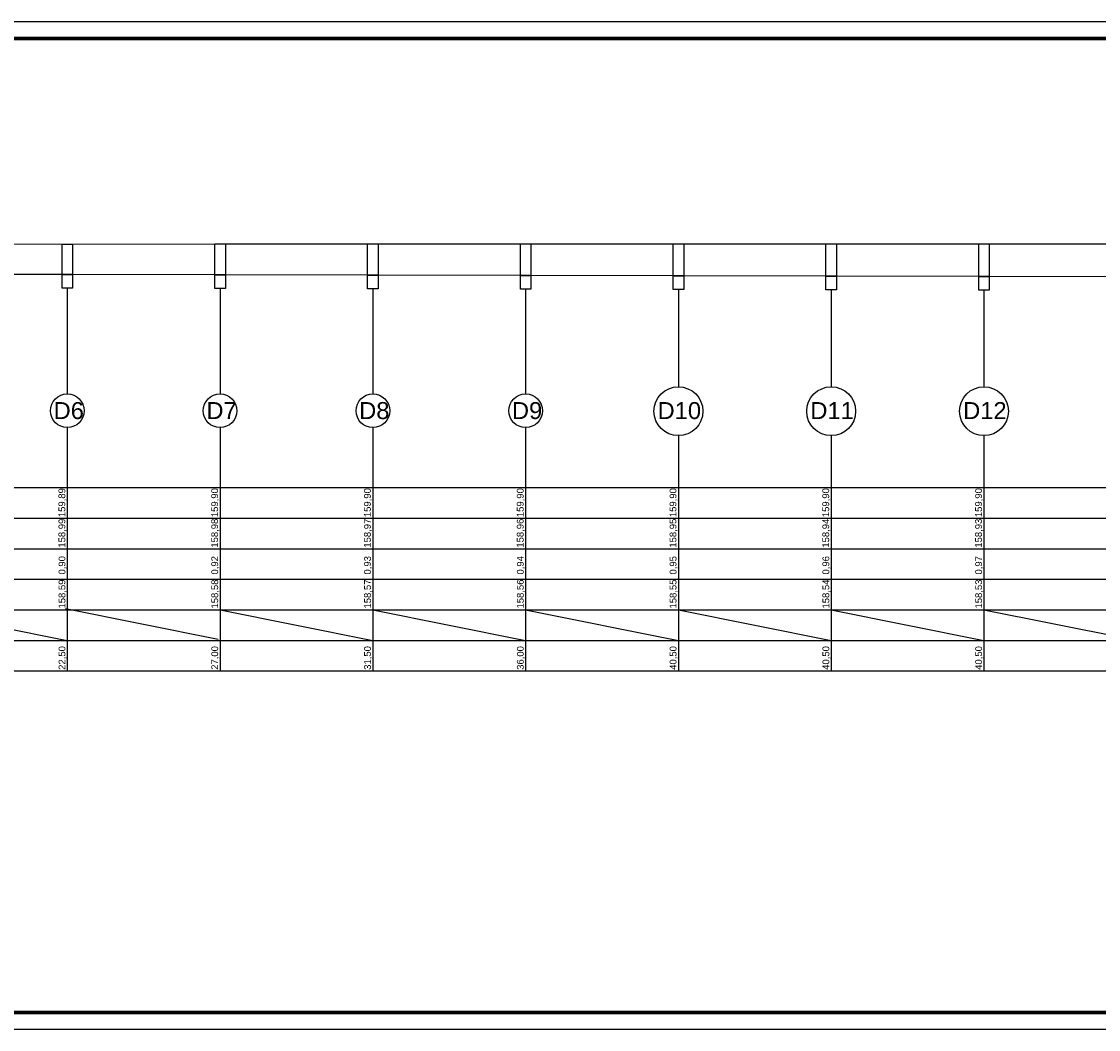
# Model space of a CAD drawing. Extents: x -118729 to -53705, y 33529 to 45095.
# Tile 2 of 83: x -99711 to -96539, y 33529 to 36499. Entities that reach past the tile are written whole.
import ezdxf

# ---------------------------------------------------------------- set-up
doc = ezdxf.new("R2010")
doc.units = 0
doc.header["$LTSCALE"] = 10
doc.header["$MEASUREMENT"] = 0
doc.linetypes.add('CONTINOUS', pattern=[0])
doc.layers.get('0').update_dxf_attribs({"color": 9, "linetype": 'CONTINUOUS'})
for name, color, linetype in [('drenaz', 14, 'CONTINUOUS'), ('S-deszczowka', 94, 'CONTINUOUS'), ('S-drenaz', 14, 'CONTINUOUS')]:
    doc.layers.add(name, color=color, linetype=linetype)
doc.styles.add('ROMANS', font='arial.ttf', dxfattribs={"height": 20})

msp = doc.modelspace()

# ---------------------------------------------------------------- linework, layer by layer
msp.add_lwpolyline([(-90200.43, 33528.92), (-102541.79, 33528.92), (-102541.79, 36498.92), (-90200.43, 36498.92)], close=True)
at = {"const_width": 10}
msp.add_lwpolyline([(-90250.43, 33578.92), (-102441.79, 33578.92), (-102441.79, 36448.92), (-90250.43, 36448.92)], close=True, dxfattribs=at)
at = {"layer": 'drenaz', "color": 7}
for p, q in [((-102169.46, 35125.5, -0.54), (-91022.81, 35125.5, -0.54)), ((-102169.46, 35125.5, -0.54), (-91022.81, 35125.5, -0.54)), ((-102169.46, 35125.5, -0.54), (-91022.81, 35125.5, -0.54)), ((-102169.46, 35035.5, -0.54), (-91022.81, 35035.5, -0.54)), ((-102169.46, 34945.5, -0.54), (-91022.81, 34945.5, -0.54)), ((-102169.46, 34855.5, -0.54), (-91022.81, 34855.5, -0.54)), ((-102169.46, 34765.5, -0.54), (-91022.81, 34765.5, -0.54)), ((-102169.46, 34675.5, -0.54), (-91022.81, 34675.5, -0.54)), ((-102169.46, 34675.5, -0.54), (-91022.81, 34675.5, -0.54)), ((-102169.46, 34675.5, -0.54), (-91022.81, 34675.5, -0.54)), ((-102169.46, 34585.5, -0.54), (-91022.81, 34585.5, -0.54))]:
    msp.add_line(p, q, dxfattribs=at)
at = {"layer": 'S-deszczowka', "color": 7, "linetype": 'CONTINOUS', "ltscale": 3}
for p, q in [((-101826.21, 35838.27), (-99126.3, 35844.27)), ((-99126.3, 35844.27), (-94626.45, 35844.27)), ((-99576.29, 35713.27), (-99576.29, 35401.58)), ((-99126.3, 35712.27), (-99126.3, 35401.58)), ((-98676.32, 35711.27), (-98676.32, 35401.58)), ((-98226.33, 35710.27), (-98226.33, 35401.58)), ((-97776.35, 35709.27), (-97776.35, 35422.69)), ((-97326.36, 35708.27), (-97326.36, 35422.69)), ((-96876.38, 35707.27), (-96876.38, 35422.69)), ((-99576.29, 35302.39), (-99576.29, 34585.5)), ((-99126.3, 35302.39), (-99126.3, 34585.5)), ((-98676.32, 35302.39), (-98676.32, 34585.5)), ((-98226.33, 35302.39), (-98226.33, 34585.5)), ((-97776.35, 35278.67), (-97776.35, 34585.5)), ((-97326.36, 35278.67), (-97326.36, 34585.5)), ((-96876.38, 35278.67), (-96876.38, 34585.5)), ((-100026.27, 34765.5, 0.54), (-99576.29, 34675.5)), ((-99581.97, 34769.26, 0.97), (-99131.98, 34679.26, 0.43)), ((-99126.3, 34765.5, 0.54), (-98676.32, 34675.5)), ((-98676.32, 34765.5, 0.54), (-98226.33, 34675.5)), ((-98226.33, 34765.5, 0.54), (-97776.35, 34675.5)), ((-97776.35, 34765.5, 0.54), (-97326.36, 34675.5)), ((-97326.36, 34765.5, 0.54), (-96876.38, 34675.5)), ((-96876.38, 34765.5, 0.54), (-96426.39, 34675.5))]:
    msp.add_line(p, q, dxfattribs=at)
at = {"layer": 'S-deszczowka', "linetype": 'CONTINOUS', "ltscale": 3}
for p, q in [((-99591.79, 35753.27), (-100010.77, 35754.27)), ((-99141.8, 35752.27), (-99560.79, 35753.27)), ((-98691.82, 35751.27), (-99110.8, 35752.27)), ((-98241.83, 35750.27), (-98660.82, 35751.27)), ((-97791.85, 35749.27), (-98210.83, 35750.27)), ((-97341.86, 35748.27), (-97760.85, 35749.27)), ((-96891.88, 35747.27), (-97310.86, 35748.27)), ((-96441.89, 35746.27), (-96860.88, 35747.27))]:
    msp.add_line(p, q, dxfattribs=at)
for points in [[(-99591.79, 35843.27), (-99560.79, 35843.27), (-99560.79, 35753.27), (-99591.79, 35753.27)], [(-99141.8, 35844.27), (-99110.8, 35844.27), (-99110.8, 35752.27), (-99141.8, 35752.27)], [(-98691.82, 35844.27), (-98660.82, 35844.27), (-98660.82, 35751.27), (-98691.82, 35751.27)], [(-98241.83, 35844.27), (-98210.83, 35844.27), (-98210.83, 35750.27), (-98241.83, 35750.27)], [(-97791.85, 35844.27), (-97760.85, 35844.27), (-97760.85, 35749.27), (-97791.85, 35749.27)], [(-97341.86, 35844.27), (-97310.86, 35844.27), (-97310.86, 35748.27), (-97341.86, 35748.27)], [(-96891.88, 35844.27), (-96860.88, 35844.27), (-96860.88, 35747.27), (-96891.88, 35747.27)], [(-99591.79, 35753.27), (-99560.79, 35753.27), (-99560.79, 35713.27), (-99591.79, 35713.27)], [(-99141.8, 35752.27), (-99110.8, 35752.27), (-99110.8, 35712.27), (-99141.8, 35712.27)], [(-98691.82, 35751.27), (-98660.82, 35751.27), (-98660.82, 35711.27), (-98691.82, 35711.27)], [(-98241.83, 35750.27), (-98210.83, 35750.27), (-98210.83, 35710.27), (-98241.83, 35710.27)], [(-97791.85, 35749.27), (-97760.85, 35749.27), (-97760.85, 35709.27), (-97791.85, 35709.27)], [(-97341.86, 35748.27), (-97310.86, 35748.27), (-97310.86, 35708.27), (-97341.86, 35708.27)], [(-96891.88, 35747.27), (-96860.88, 35747.27), (-96860.88, 35707.27), (-96891.88, 35707.27)]]:
    msp.add_lwpolyline(points, close=True, dxfattribs=at)
at = {"layer": 'S-drenaz', "color": 7, "lineweight": -3}
for centre, radius in [((-99576.29, 35351.98), 49.6), ((-99126.3, 35351.98), 49.6), ((-98676.32, 35351.98), 49.6), ((-98226.33, 35351.98), 49.6), ((-97776.35, 35350.68), 72.01), ((-97326.36, 35350.68), 72.01), ((-96876.38, 35350.68), 72.01)]:
    msp.add_circle(centre, radius, dxfattribs=at)

# ---------------------------------------------------------------- texts
at = {"layer": 'S-drenaz', "color": 7, "lineweight": -3, "style": 'ROMANS'}
for s, p in [('D6', (-99616.64, 35327.57, 3.72)), ('D7', (-99166.65, 35327.57, 3.72)), ('D8', (-98716.67, 35327.57, 3.72)), ('D9', (-98266.68, 35327.57, 3.72)), ('D10', (-97837.73, 35327.57, 3.72)), ('D11', (-97387.75, 35327.57, 3.72)), ('D12', (-96937.76, 35327.57, 3.72))]:
    msp.add_text(s, height=50, dxfattribs=at).set_placement(p)
for s, p in [('159,89', (-99582.24, 35038.52, 1.51)), ('159,90', (-99132.25, 35038.52, 0.97)), ('159,90', (-98682.27, 35038.52, 0.97)), ('159,90', (-98232.28, 35038.52, 0.97)), ('159,90', (-97782.3, 35038.52, 0.97)), ('159,90', (-97332.31, 35038.52, 1.51)), ('159,90', (-96882.33, 35038.52, 1.51)), ('158,99', (-99582.24, 34948.52, 1.51)), ('158,98', (-99132.25, 34948.52, 0.97)), ('158,97', (-98682.27, 34948.52, 0.97)), ('158,96', (-98232.28, 34948.52, 0.97)), ('158,95', (-97782.3, 34948.52, 0.97)), ('158,94', (-97332.31, 34948.52, 1.51)), ('158,93', (-96882.33, 34948.52, 1.51)), ('0,90', (-99581.97, 34869.42, 0.97)), ('0,92', (-99131.98, 34869.42, 0.43)), ('0,93', (-98682, 34869.42, 0.43)), ('0,94', (-98232.01, 34869.42, 0.43)), ('0,95', (-97782.03, 34869.42, 0.43)), ('0,96', (-97332.04, 34869.42, 0.97)), ('0,97', (-96882.06, 34869.42, 0.97)), ('158,59', (-99581.97, 34769.26, 0.97)), ('158,58', (-99131.98, 34769.26, 0.43)), ('158,57', (-98682, 34769.26, 0.43)), ('158,56', (-98232.01, 34769.26, 0.43)), ('158,55', (-97782.03, 34769.26, 0.43)), ('158,54', (-97332.04, 34769.26, 0.97)), ('158,53', (-96882.06, 34769.26, 0.97)), ('22,50', (-99581.97, 34588.66, 0.97)), ('27,00', (-99131.98, 34588.66, 0.43)), ('31,50', (-98682, 34588.66, 0.43)), ('36,00', (-98232.01, 34588.66, 0.43)), ('40,50', (-97782.03, 34588.66, 0.43)), ('40,50', (-97332.04, 34588.66, 0.97)), ('40,50', (-96882.06, 34588.66, 0.97))]:
    msp.add_text(s, height=20, rotation=90, dxfattribs=at).set_placement(p)

doc.saveas('drawing.dxf')
